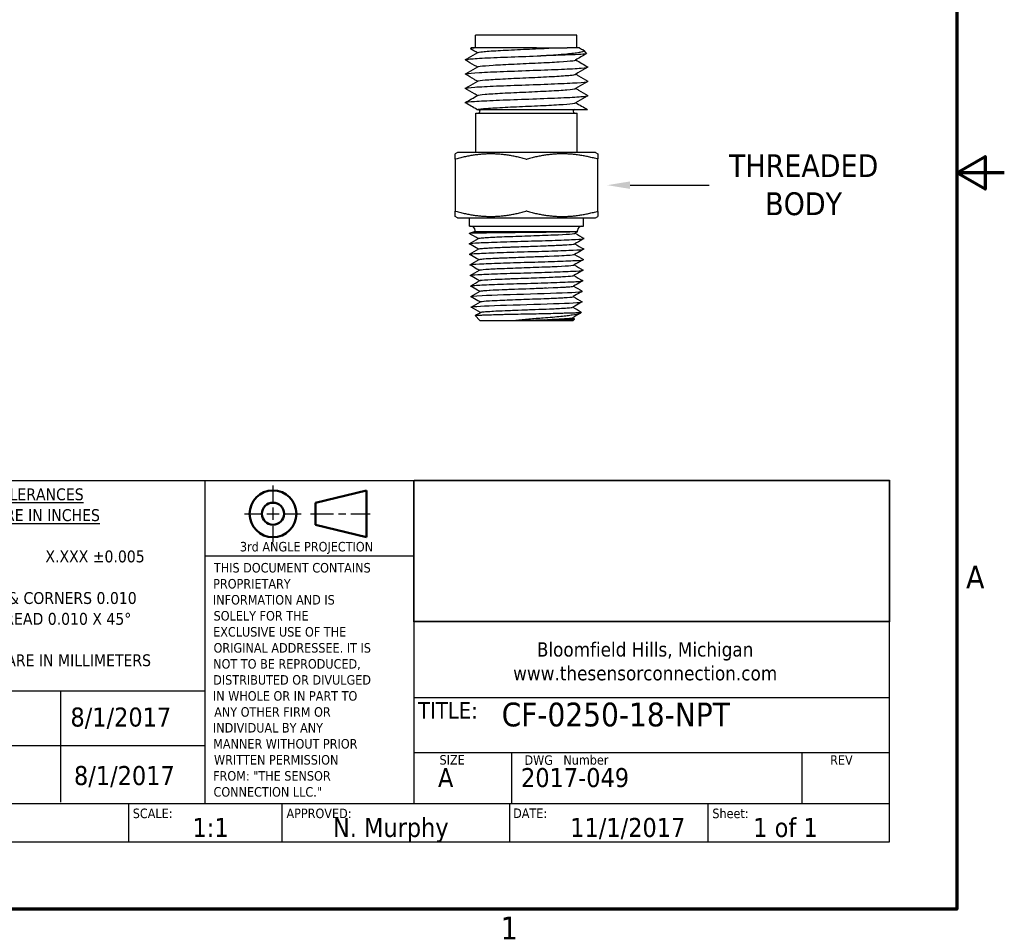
# Model space of a CAD drawing. Header units: inches. Extents: x 0.2 to 10.9, y 0.3 to 8.6.
# Tile 9 of 10: x 5.7 to 10.9, y 0.5 to 5.3. Entities that reach past the tile are written whole.
import ezdxf
from ezdxf import colors
from ezdxf.entities.mleader import LeaderData, LeaderLine
from ezdxf.math import Vec2, Vec3

# ---------------------------------------------------------------- set-up
doc = ezdxf.new("R2010")
doc.units = ezdxf.units.IN
doc.header["$MEASUREMENT"] = 0
doc.layers.add('Border (ANSI)', color=7, linetype='Continuous', lineweight=70)
doc.layers.add('Geometry', color=255, linetype='Continuous', lineweight=25)
for name, color, linetype in [('Dimensions', 19, 'Continuous'), ('TitleBlock', 170, 'Continuous'), ('TitleBlock Lines', 250, 'Continuous'), ('TitleBlock Text', 3, 'Continuous')]:
    doc.layers.add(name, color=color, linetype=linetype)
doc.styles.add('Note Text (ANSI)', font='tahoma.ttf')
doc.styles.get("Standard").update_dxf_attribs({"font": 'tahoma.ttf'})

# ---------------------------------------------------------------- blocks, each defined once
blk = doc.blocks.new('TSC TitleBlock Revised')
at = {"layer": 'TitleBlock'}
for p, q in [((-5.5, 1.8996), (0, 1.8996)), ((-2.5, 1.1559), (-2.5, 1.8996)), ((-2.5, 1.8996), (0, 1.8996)), ((-2.4985, 1.158), (-2.4985, 1.9016)), ((-2.4985, 1.9016), (0, 1.9016)), ((0, 1.9016), (0, 1.158)), ((0, 1.8996), (0, 1.1559)), ((0, 0), (0, 1.8996)), ((0, 1.1559), (-2.5, 1.1559)), ((0, 1.158), (-2.4985, 1.158)), ((-5.5, 0), (0, 0))]:
    blk.add_line(p, q, dxfattribs=at)
at = {"layer": 'TitleBlock Lines'}
for p, q in [((-3.6, 1.8996), (-3.6, 0.2)), ((-2.5, 1.8996), (-2.5, 0.2)), ((-2.5, 1.5013), (-3.6, 1.5013)), ((-5.5, 0.7937), (-3.6, 0.7937)), ((-4.3573, 0.7937), (-4.3573, 0.2086)), ((-2.5, 0.7577), (0, 0.7577)), ((-5.5, 0.5056), (-3.6, 0.5056)), ((-2.5, 0.4695), (0, 0.4695)), ((-1.9869, 0.4695), (-1.9869, 0.2)), ((-0.4614, 0.4695), (-0.4614, 0.2)), ((0, 0.2), (-5.5, 0.2)), ((-4, 0.2), (-4, 0)), ((-3.195, 0.2), (-3.195, 0)), ((-1.9982, 0.2), (-1.9982, 0)), ((-0.9531, 0), (-0.9531, 0.2))]:
    blk.add_line(p, q, dxfattribs=at)
at = {"layer": 'TitleBlock Lines', "lineweight": 25}
for p, q in [((-3.2411, 1.8728), (-3.2411, 1.7887)), ((-3.3899, 1.724), (-3.3058, 1.724)), ((-3.2735, 1.724), (-3.2087, 1.724)), ((-3.2411, 1.7563), (-3.2411, 1.6916)), ((-3.1764, 1.724), (-3.0923, 1.724)), ((-3.0438, 1.724), (-2.9222, 1.724)), ((-2.8963, 1.724), (-2.8574, 1.724)), ((-2.8316, 1.724), (-2.7305, 1.724)), ((-3.2411, 1.6592), (-3.2411, 1.5751))]:
    blk.add_line(p, q, dxfattribs=at)
at = {"layer": 'TitleBlock Lines', "lineweight": 50}
for p, q in [((-3.0183, 1.7822), (-2.7498, 1.8469)), ((-2.7498, 1.8469), (-2.7498, 1.601)), ((-3.0183, 1.7822), (-3.0183, 1.6657)), ((-3.0183, 1.6657), (-2.7498, 1.601))]:
    blk.add_line(p, q, dxfattribs=at)
for radius in [0.123, 0.0582]:
    blk.add_circle((-3.2411, 1.724), radius, dxfattribs=at)
at = {"layer": 'TitleBlock Lines'}
for s, height, p in [('%%UGENERAL TOLERANCES', 0.0625, (-5.1003, 1.7952)), ('%%UDIMENSIONS ARE IN INCHES', 0.0625, (-5.1958, 1.6858)), ('X.XX ±0.01                   X.XXX ±0.005', 0.0625, (-5.3069, 1.4688)), ('THIS DOCUMENT CONTAINS', 0.05, (-3.5516, 1.4154)), ('PROPRIETARY', 0.05, (-3.5554, 1.3312)), ('BREAK SHARP EDGES & CORNERS 0.010', 0.0625, (-5.4532, 1.25)), ('INFORMATION AND IS', 0.05, (-3.5565, 1.247)), ('CHAMFER FIRST THREAD 0.010 X 45°', 0.0625, (-5.3692, 1.1406)), ('SOLELY FOR THE', 0.05, (-3.5531, 1.1628)), ('EXCLUSIVE USE OF THE', 0.05, (-3.5555, 1.0785)), ('ORIGINAL ADDRESSEE. IT IS', 0.05, (-3.5534, 0.9943)), ('Bloomfield Hills, Michigan', 0.075, (-1.8537, 0.9735)), ('[         ] DIMENSIONS ARE IN MILLIMETERS', 0.0625, (-5.4309, 0.9228)), ('NOT TO BE REPRODUCED,', 0.05, (-3.5553, 0.9101)), ('www.thesensorconnection.com', 0.075, (-1.9784, 0.8485)), ('DISTRIBUTED OR DIVULGED', 0.05, (-3.5554, 0.8259)), ('IN WHOLE OR IN PART TO', 0.05, (-3.5565, 0.7416)), ('TITLE:', 0.0875, (-2.4783, 0.6467)), ('ANY OTHER FIRM OR', 0.05, (-3.55, 0.6574)), ('INDIVIDUAL BY ANY', 0.05, (-3.5565, 0.5741)), ('MANNER WITHOUT PRIOR', 0.05, (-3.5552, 0.4899)), ('WRITTEN PERMISSION', 0.05, (-3.5509, 0.4057)), ('SIZE', 0.05, (-2.3654, 0.4057)), ('DWG', 0.05, (-1.9188, 0.4042)), ('Number', 0.05, (-1.7145, 0.4051)), ('REV', 0.05, (-0.3121, 0.4051)), ('FROM: "THE SENSOR', 0.05, (-3.5557, 0.3214)), ('CONNECTION LLC."', 0.05, (-3.5535, 0.2372)), ('SCALE:', 0.05, (-3.9781, 0.1242)), ('APPROVED:', 0.05, (-3.17, 0.1241)), ('DATE:', 0.05, (-1.9786, 0.125)), ('Sheet:', 0.05, (-0.9312, 0.1241))]:
    blk.add_text(s, height=height, dxfattribs=at).set_placement(p)
at = {"layer": 'TitleBlock Lines', "style": 'Note Text (ANSI)'}
blk.add_text('3rd ANGLE PROJECTION', height=0.05, dxfattribs=at).set_placement((-3.4146, 1.5262))
at = {"layer": 'TitleBlock Text'}
for tag, p, height in [('TITLE:_001', (-2.0371, 0.6554), 0.075), ('DRAWN:', (-5.35, 0.6056), 0.1), ('DDATE', (-4.3056, 0.6056), 0.1), ('TITLE:_002', (-2.0408, 0.527), 0.075), ('CHECKED:', (-5.35, 0.2975), 0.1), ('CDATE', (-4.2871, 0.2981), 0.1), ('SIZE', (-2.3735, 0.2874), 0.1), ('DWG_NO.', (-1.9369, 0.2874), 0.1), ('REV', (-0.3492, 0.2874), 0.1), ('SCALE', (-3.6638, 0.025), 0.1), ('APPROVED:', (-2.9255, 0.025), 0.1), ('DATE', (-1.6783, 0.025), 0.1), ('SHEET', (-0.7163, 0.025), 0.1)]:
    blk.add_attdef(tag, p, '', height=height, dxfattribs=at)
blk = doc.blocks.new('new block')
at = {"layer": 'Border (ANSI)', "flags": 128}
for points in [[(0, 0), (0, 7.74), (10.24, 7.74), (10.24, 0), (0, 0)], [(10.49, 3.87), (10.24, 3.87), (10.39, 3.9566), (10.39, 3.7834), (10.24, 3.87)]]:
    blk.add_lwpolyline(points, dxfattribs=at)
at = {"layer": 'Border (ANSI)', "char_height": 0.12, "attachment_point": 7, "style": 'Note Text (ANSI)'}
for s, insert in [('A', (10.289, 1.685)), ('1', (7.8429, -0.16))]:
    blk.add_mtext(s, dxfattribs=dict(at, insert=insert))

msp = doc.modelspace()

# ---------------------------------------------------------------- linework, layer by layer
at = {"layer": 'Geometry'}
for p, q in [((8.6531, 5.1831), (8.1206, 5.1831)), ((8.1206, 5.1156), (8.1206, 5.1831)), ((8.6531, 5.1156), (8.6531, 5.1831)), ((8.0966, 5.1156), (8.0935, 5.1115)), ((8.1313, 5.1156), (8.0966, 5.1156)), ((8.4402, 5.1156), (8.6015, 5.1156)), ((8.69, 5.1019), (8.7026, 5.085)), ((8.1212, 4.773), (8.6537, 4.773)), ((8.1212, 4.5648), (8.1212, 4.773)), ((8.6537, 4.5648), (8.6537, 4.773)), ((8.0258, 4.5648), (8.0125, 4.5583)), ((8.7506, 4.5648), (8.0258, 4.5648)), ((8.7506, 4.5648), (8.7625, 4.559)), ((8.0125, 4.531), (8.0125, 4.2566)), ((8.7625, 4.256), (8.7625, 4.5316)), ((8.0258, 4.2228), (8.0125, 4.2293)), ((8.0258, 4.2228), (8.7506, 4.2228)), ((8.0875, 4.1778), (8.0875, 4.2228)), ((8.6875, 4.1778), (8.6875, 4.2228)), ((8.7506, 4.2228), (8.7625, 4.2285)), ((8.1127, 4.1478), (8.0871, 4.14)), ((8.0875, 4.1778), (8.6875, 4.1778)), ((8.625, 4.1478), (8.1127, 4.1478)), ((8.1184, 4.1478), (8.1184, 4.1553)), ((8.6561, 4.1478), (8.6439, 4.1408)), ((8.6561, 4.1478), (8.6565, 4.1478)), ((8.6565, 4.1478), (8.6565, 4.1553)), ((8.1434, 3.6831), (8.1182, 3.7082)), ((8.1434, 3.6831), (8.3314, 3.6831)), ((8.3819, 3.6831), (8.3831, 3.6831)), ((8.3882, 3.6831), (8.3831, 3.6831)), ((8.3882, 3.6831), (8.3882, 3.6833)), ((8.4573, 3.6831), (8.633, 3.6831)), ((8.6297, 3.6966), (8.64, 3.6907)), ((8.633, 3.6831), (8.6401, 3.6902)), ((8.6698, 3.7199), (8.6762, 3.7262))]:
    msp.add_line(p, q, dxfattribs=at)
for centre, radius, start, end in [((8.1341, 4.7823), 0.00937, 270, 90), ((8.6423, 4.7823), 0.00937, 90, 270), ((8.0959, 4.1553), 0.0225, 0, 90), ((8.679, 4.1553), 0.0225, 90, 180)]:
    msp.add_arc(centre, radius, start, end, dxfattribs=at)
for centre, major_axis, ratio, start_param, end_param in [((8.02, 4.5341), (-0.00745, -0.00323), 0.203085, 6.195226, 7.24395), ((8.3875, 4.5341), (0.00749, 0.00001), 0.476519, 4.187532, 5.236256), ((8.755, 4.5347), (0.00745, -0.00323), 0.203731, 5.322631, 6.371359), ((8.02, 4.2535), (0.00745, -0.00323), 0.203085, 2.180828, 3.229552), ((8.3875, 4.2535), (0.00749, -0.00001), 0.476519, 1.046929, 2.095653), ((8.755, 4.2529), (-0.00745, -0.00323), 0.203731, 3.053419, 4.102147), ((8.3869, 3.6832), (0.1938, 0.0089), 0.000039, 4.693172, 4.71931)]:
    msp.add_ellipse(centre, major_axis=major_axis, ratio=ratio, start_param=start_param, end_param=end_param, dxfattribs=at)
for points, knots in [([(8.0664, 5.0518), (8.0637, 5.0533), (8.0764, 5.0568), (8.1596, 5.0623), (8.3028, 5.0681), (8.4115, 5.072), (8.4625, 5.0739)], [28.209386, 28.209386, 28.209386, 28.209386, 28.603105, 29.096262, 29.589419, 30.077062, 30.077062, 30.077062, 30.077062]), ([(8.0664, 5.0533), (8.0719, 5.0564), (8.0773, 5.0596), (8.099, 5.0721), (8.1153, 5.0815), (8.1315, 5.0909)], [0, 0, 0, 0, 0.031891, 0.031891, 0.1273117, 0.1273117, 0.1273117, 0.1273117]), ([(8.1314, 5.1156), (8.1172, 5.1147), (8.1069, 5.1139), (8.0948, 5.1124), (8.0925, 5.1116), (8.0938, 5.1109)], [0.0000109, 0.0000109, 0.0000109, 0.0000109, 0.146218, 0.146218, 0.280566, 0.280566, 0.280566, 0.280566]), ([(8.44, 5.1156), (8.4359, 5.1156), (8.4318, 5.1156), (8.4277, 5.1156), (8.4098, 5.1156), (8.3916, 5.1156), (8.3734, 5.1156), (8.3668, 5.1156), (8.3602, 5.1156), (8.3536, 5.1156), (8.3435, 5.1156), (8.3334, 5.1156), (8.3233, 5.1156), (8.2882, 5.1156), (8.2545, 5.1156), (8.224, 5.1156), (8.2236, 5.1156), (8.2231, 5.1156), (8.2227, 5.1156), (8.2064, 5.1156), (8.1913, 5.1156), (8.1775, 5.1156), (8.1643, 5.1156), (8.1523, 5.1156), (8.1416, 5.1156), (8.138, 5.1156), (8.1346, 5.1156), (8.1313, 5.1156)], [-1.3869283, -1.3869283, -1.3869283, -1.3869283, -1.3653434, -1.3653434, -1.3653434, -1.2719005, -1.2719005, -1.2719005, -1.2380998, -1.2380998, -1.2380998, -1.18617, -1.18617, -1.18617, -1.0044486, -1.0044486, -1.0044486, -1.0016671, -1.0016671, -1.0016671, -0.9043867, -0.9043867, -0.9043867, -0.8118386, -0.8118386, -0.8118386, -0.7806396, -0.7806396, -0.7806396, -0.7806396]), ([(8.1315, 5.0909), (8.1341, 5.0924), (8.1542, 5.0959), (8.2322, 5.1013), (8.3541, 5.1071), (8.4601, 5.1119), (8.5147, 5.1147), (8.5304, 5.1156)], [34.63763, 34.63763, 34.63763, 34.63763, 35.014146, 35.507303, 36.00046, 36.493617, 36.712542, 36.712542, 36.712542, 36.712542]), ([(8.4625, 5.0739), (8.4891, 5.0757), (8.5146, 5.0775), (8.5608, 5.081), (8.5814, 5.0827), (8.6127, 5.0857), (8.6243, 5.0869), (8.6406, 5.0887), (8.646, 5.0894), (8.6608, 5.0915), (8.6689, 5.0928), (8.6877, 5.097), (8.6927, 5.0996), (8.6891, 5.1028), (8.6887, 5.1031), (8.6881, 5.1034)], [0.0000008, 0.0000008, 0.0000008, 0.0000008, 0.1409115, 0.1409115, 0.2738836, 0.2738836, 0.3662814, 0.3662814, 0.4183108, 0.4183108, 0.5205021, 0.5205021, 0.7256862, 0.7256862, 0.7468105, 0.7468105, 0.7468105, 0.7468105]), ([(8.7026, 5.085), (8.7027, 5.0848), (8.7026, 5.0846), (8.7013, 5.0839), (8.6981, 5.0833), (8.6832, 5.0817), (8.6663, 5.0807), (8.6324, 5.0792), (8.62, 5.0787), (8.5869, 5.0775), (8.565, 5.0768), (8.5166, 5.0754), (8.4901, 5.0746), (8.4625, 5.0739)], [1.8660769, 1.8660769, 1.8660769, 1.8660769, 1.9017042, 1.9017042, 2.0089704, 2.0089704, 2.2095222, 2.2095222, 2.305952, 2.305952, 2.4443899, 2.4443899, 2.5895375, 2.5895375, 2.5895375, 2.5895375]), ([(8.6671, 5.1156), (8.6671, 5.1156), (8.6633, 5.1156), (8.6557, 5.1156), (8.6522, 5.1156), (8.648, 5.1156), (8.643, 5.1156), (8.6355, 5.1156), (8.6264, 5.1156), (8.6157, 5.1156), (8.613, 5.1156), (8.6103, 5.1156), (8.6075, 5.1156), (8.6056, 5.1156), (8.6036, 5.1156), (8.6016, 5.1156)], [-0.4852173, -0.4852173, -0.4852173, -0.4852173, -0.3497852, -0.3497852, -0.3497852, -0.287764, -0.287764, -0.287764, -0.1950525, -0.1950525, -0.1950525, -0.1723354, -0.1723354, -0.1723354, -0.1566465, -0.1566465, -0.1566465, -0.1566465]), ([(8.1299, 5.015), (8.125, 5.0178), (8.1201, 5.0206), (8.099, 5.0329), (8.0827, 5.0423), (8.0664, 5.0518)], [0.0032321, 0.0032321, 0.0032321, 0.0032321, 0.0318469, 0.0318469, 0.1274001, 0.1274001, 0.1274001, 0.1274001]), ([(8.1315, 5.016), (8.1333, 5.0169), (8.1462, 5.0199), (8.2056, 5.0248), (8.3204, 5.0306), (8.4514, 5.0365), (8.5674, 5.0423), (8.6294, 5.0473), (8.6433, 5.0503), (8.6451, 5.0513)], [28.355469, 28.355469, 28.355469, 28.355469, 28.603105, 29.096262, 29.589419, 30.082576, 30.575733, 31.06889, 31.336156, 31.336156, 31.336156, 31.336156]), ([(8.0664, 4.9768), (8.0646, 4.9778), (8.07, 4.9808), (8.1301, 4.9858), (8.2626, 4.9916), (8.425, 4.9975), (8.5788, 5.0033), (8.6871, 5.0091), (8.713, 5.0132), (8.7106, 5.0154), (8.7103, 5.0156)], [21.927022, 21.927022, 21.927022, 21.927022, 22.192064, 22.685221, 23.178378, 23.671535, 24.164692, 24.657849, 25.151006, 25.196121, 25.196121, 25.196121, 25.196121]), ([(8.0664, 4.9783), (8.0718, 4.9814), (8.0773, 4.9846), (8.099, 4.9971), (8.1152, 5.0065), (8.1315, 5.0159)], [0, 0, 0, 0, 0.0318507, 0.0318507, 0.127323, 0.127323, 0.127323, 0.127323]), ([(8.1298, 4.94), (8.125, 4.9428), (8.1201, 4.9456), (8.0989, 4.9579), (8.0827, 4.9673), (8.0664, 4.9768)], [0.0032557, 0.0032557, 0.0032557, 0.0032557, 0.031889, 0.031889, 0.1274032, 0.1274032, 0.1274032, 0.1274032]), ([(8.1315, 4.9409), (8.1323, 4.9414), (8.1396, 4.9439), (8.182, 4.9482), (8.2879, 4.9541), (8.4176, 4.9599), (8.5404, 4.9658), (8.6212, 4.9712), (8.6424, 4.9748), (8.6451, 4.9764)], [22.071151, 22.071151, 22.071151, 22.071151, 22.192064, 22.685221, 23.178378, 23.671535, 24.164692, 24.657849, 25.053712, 25.053712, 25.053712, 25.053712]), ([(8.7103, 5.014), (8.7048, 5.0109), (8.6994, 5.0078), (8.6777, 4.9952), (8.6614, 4.9858), (8.6451, 4.9764)], [0, 0, 0, 0, 0.0319235, 0.0319235, 0.1274135, 0.1274135, 0.1274135, 0.1274135]), ([(8.6467, 4.9773), (8.6516, 4.9744), (8.6565, 4.9716), (8.6777, 4.9594), (8.6939, 4.95), (8.7102, 4.9406)], [0.0031643, 0.0031643, 0.0031643, 0.0031643, 0.0318793, 0.0318793, 0.1273185, 0.1273185, 0.1273185, 0.1273185]), ([(8.0663, 4.9018), (8.0654, 4.9023), (8.0657, 4.9048), (8.1048, 4.9093), (8.2239, 4.9151), (8.3821, 4.9209), (8.5419, 4.9268), (8.665, 4.9326), (8.7098, 4.9372), (8.7114, 4.9399), (8.7102, 4.9406)], [15.644942, 15.644942, 15.644942, 15.644942, 15.781024, 16.274181, 16.767338, 17.260495, 17.753652, 18.246808, 18.739965, 18.912898, 18.912898, 18.912898, 18.912898]), ([(8.0663, 4.9033), (8.0718, 4.9064), (8.0772, 4.9096), (8.0989, 4.9221), (8.1152, 4.9315), (8.1314, 4.9409)], [0, 0, 0, 0, 0.0318864, 0.0318864, 0.1273416, 0.1273416, 0.1273416, 0.1273416]), ([(8.7102, 4.939), (8.7048, 4.9359), (8.6993, 4.9327), (8.6776, 4.9202), (8.6614, 4.9108), (8.6451, 4.9013)], [0, 0, 0, 0, 0.0318625, 0.0318625, 0.1274008, 0.1274008, 0.1274008, 0.1274008]), ([(8.0663, 4.8268), (8.0662, 4.8268), (8.063, 4.8288), (8.0841, 4.8328), (8.1878, 4.8386), (8.3393, 4.8444), (8.5025, 4.8503), (8.6385, 4.8561), (8.7049, 4.8612), (8.7122, 4.8644), (8.7101, 4.8656)], [9.360981, 9.360981, 9.360981, 9.360981, 9.369983, 9.86314, 10.356297, 10.849454, 11.342611, 11.835768, 12.328925, 12.630969, 12.630969, 12.630969, 12.630969]), ([(8.1298, 4.865), (8.1249, 4.8678), (8.12, 4.8706), (8.0989, 4.8829), (8.0826, 4.8923), (8.0663, 4.9018)], [0.0031725, 0.0031725, 0.0031725, 0.0031725, 0.031869, 0.031869, 0.1274126, 0.1274126, 0.1274126, 0.1274126]), ([(8.1314, 4.8659), (8.1347, 4.8679), (8.1622, 4.8718), (8.2569, 4.8776), (8.3834, 4.8834), (8.5109, 4.8893), (8.6093, 4.8951), (8.6406, 4.8991), (8.6449, 4.9012), (8.6451, 4.9013)], [15.78714, 15.78714, 15.78714, 15.78714, 16.274181, 16.767338, 17.260495, 17.753652, 18.246808, 18.739965, 18.769022, 18.769022, 18.769022, 18.769022]), ([(8.6467, 4.9023), (8.6516, 4.8995), (8.6565, 4.8966), (8.6776, 4.8844), (8.6939, 4.875), (8.7101, 4.8656)], [0.0032322, 0.0032322, 0.0032322, 0.0032322, 0.0318767, 0.0318767, 0.1273146, 0.1273146, 0.1273146, 0.1273146]), ([(8.1333, 4.7917), (8.137, 4.7929), (8.1565, 4.796), (8.2281, 4.8011), (8.3492, 4.8069), (8.4795, 4.8127), (8.5881, 4.8186), (8.6352, 4.8231), (8.6439, 4.8257), (8.645, 4.8263)], [9.570145, 9.570145, 9.570145, 9.570145, 9.86314, 10.356297, 10.849454, 11.342611, 11.835768, 12.328925, 12.485555, 12.485555, 12.485555, 12.485555]), ([(8.7101, 4.864), (8.7047, 4.8609), (8.6993, 4.8577), (8.6776, 4.8452), (8.6613, 4.8358), (8.645, 4.8263)], [0, 0, 0, 0, 0.0318517, 0.0318517, 0.1274007, 0.1274007, 0.1274007, 0.1274007]), ([(8.1268, 4.7917), (8.1268, 4.7917), (8.1268, 4.7917), (8.1268, 4.7917), (8.1272, 4.7917), (8.1294, 4.7917), (8.1333, 4.7917)], [-0.09902977, -0.09902977, -0.09902977, -0.09902977, -0.08856145, -0.08856145, -0.08856145, 0, 0, 0, 0]), ([(8.1333, 4.7917), (8.1343, 4.7917), (8.1364, 4.7917), (8.1397, 4.7917), (8.1408, 4.7917), (8.142, 4.7917), (8.1434, 4.7917), (8.1485, 4.7917), (8.1554, 4.7917), (8.1639, 4.7917), (8.1647, 4.7917), (8.1655, 4.7917), (8.1663, 4.7917), (8.1752, 4.7917), (8.1857, 4.7917), (8.1977, 4.7917), (8.1984, 4.7917), (8.1992, 4.7917), (8.2, 4.7917), (8.2103, 4.7917), (8.2217, 4.7917), (8.2339, 4.7917), (8.2575, 4.7917), (8.2839, 4.7917), (8.3121, 4.7917), (8.3178, 4.7917), (8.3236, 4.7917), (8.3295, 4.7917), (8.3652, 4.7917), (8.4027, 4.7917), (8.4397, 4.7917), (8.4437, 4.7917), (8.4476, 4.7917), (8.4516, 4.7917), (8.4854, 4.7917), (8.5181, 4.7917), (8.5483, 4.7917), (8.5612, 4.7917), (8.5736, 4.7917), (8.5853, 4.7917), (8.605, 4.7917), (8.6227, 4.7917), (8.6383, 4.7917), (8.6547, 4.7917), (8.6685, 4.7917), (8.6794, 4.7917), (8.6854, 4.7917), (8.6905, 4.7917), (8.6946, 4.7917), (8.7036, 4.7917), (8.7082, 4.7917), (8.7082, 4.7917)], [-1.562733, -1.562733, -1.562733, -1.562733, -1.489583, -1.489583, -1.489583, -1.464644, -1.464644, -1.464644, -1.373123, -1.373123, -1.373123, -1.364682, -1.364682, -1.364682, -1.271284, -1.271284, -1.271284, -1.265336, -1.265336, -1.265336, -1.185691, -1.185691, -1.185691, -1.032442, -1.032442, -1.032442, -1.001405, -1.001405, -1.001405, -0.811791, -0.811791, -0.811791, -0.791391, -0.791391, -0.791391, -0.616831, -0.616831, -0.616831, -0.541943, -0.541943, -0.541943, -0.416525, -0.416525, -0.416525, -0.28412, -0.28412, -0.28412, -0.2109, -0.2109, -0.2109, -0.052236, -0.052236, -0.052236, -0.052236]), ([(8.625, 4.1478), (8.6141, 4.1475), (8.6008, 4.1473), (8.5697, 4.1468), (8.5521, 4.1466), (8.5199, 4.1461), (8.5062, 4.146), (8.475, 4.1456), (8.4573, 4.1454), (8.4059, 4.1449), (8.3681, 4.1445), (8.3102, 4.1439), (8.2921, 4.1437), (8.2567, 4.1433), (8.2396, 4.1431), (8.188, 4.1424), (8.1616, 4.1421), (8.1311, 4.1415), (8.1214, 4.1413), (8.1012, 4.1408), (8.0931, 4.1406), (8.0875, 4.1401), (8.0867, 4.14), (8.087, 4.1398)], [0.000667, 0.000667, 0.000667, 0.000667, 0.116097, 0.116097, 0.231538, 0.231538, 0.310143, 0.310143, 0.403872, 0.403872, 0.577447, 0.577447, 0.658647, 0.658647, 0.741581, 0.741581, 0.92331, 0.92331, 1.029925, 1.029925, 1.193174, 1.193174, 1.273052, 1.273052, 1.273052, 1.273052]), ([(8.656, 4.1478), (8.6559, 4.1478), (8.6532, 4.1478), (8.6428, 4.1478), (8.6351, 4.1478), (8.6252, 4.1478)], [-0.2174398, -0.2174398, -0.2174398, -0.2174398, -0.1089316, -0.1089316, -0.0000166, -0.0000166, -0.0000166, -0.0000166]), ([(8.0872, 4.0852), (8.0864, 4.0857), (8.0879, 4.0876), (8.1288, 4.091), (8.245, 4.0954), (8.3962, 4.0998), (8.5455, 4.1042), (8.6567, 4.1086), (8.6906, 4.1118), (8.6907, 4.1136), (8.6901, 4.1139)], [48.644782, 48.644782, 48.644782, 48.644782, 48.797072, 49.295001, 49.79293, 50.290859, 50.788789, 51.286718, 51.784647, 51.886727, 51.886727, 51.886727, 51.886727]), ([(8.1333, 4.1128), (8.1276, 4.1157), (8.2051, 4.1215), (8.4874, 4.1303), (8.6287, 4.1366), (8.643, 4.1401), (8.6438, 4.1407)], [54.909897, 54.909897, 54.909897, 54.909897, 55.891434, 56.884123, 57.876813, 58.061289, 58.061289, 58.061289, 58.061289]), ([(8.1353, 4.114), (8.1355, 4.1141), (8.1391, 4.1157), (8.1701, 4.1187), (8.2678, 4.1231), (8.3949, 4.1275), (8.4958, 4.1311), (8.5442, 4.1331), (8.5572, 4.1337)], [48.756752, 48.756752, 48.756752, 48.756752, 48.797072, 49.295001, 49.79293, 50.290859, 50.788789, 50.993465, 50.993465, 50.993465, 50.993465]), ([(8.6899, 4.1129), (8.6862, 4.1107), (8.6825, 4.1086), (8.6666, 4.0994), (8.6544, 4.0923), (8.6422, 4.0852)], [0.00042856, 0.00042856, 0.00042856, 0.00042856, 0.022116, 0.022116, 0.09387984, 0.09387984, 0.09387984, 0.09387984]), ([(8.0888, 4.0297), (8.0866, 4.0311), (8.1041, 4.0339), (8.1959, 4.0382), (8.3369, 4.0426), (8.4906, 4.047), (8.6195, 4.0514), (8.6824, 4.0552), (8.6898, 4.0575), (8.6884, 4.0584)], [42.362314, 42.362314, 42.362314, 42.362314, 42.82192, 43.319849, 43.817779, 44.315708, 44.813637, 45.311566, 45.605317, 45.605317, 45.605317, 45.605317]), ([(8.1352, 4.0574), (8.1315, 4.0596), (8.1277, 4.0618), (8.1116, 4.0711), (8.0994, 4.0782), (8.0871, 4.0852)], [0.00008929, 0.00008929, 0.00008929, 0.00008929, 0.02231042, 0.02231042, 0.0941699, 0.0941699, 0.0941699, 0.0941699]), ([(8.1353, 4.0575), (8.1338, 4.0583), (8.1432, 4.0622), (8.291, 4.0689), (8.5589, 4.0772), (8.6373, 4.0826), (8.6422, 4.0851)], [48.644027, 48.644027, 48.644027, 48.644027, 48.942608, 49.935297, 50.927987, 51.777614, 51.777614, 51.777614, 51.777614]), ([(8.137, 4.0585), (8.1388, 4.0595), (8.1554, 4.062), (8.2267, 4.0659), (8.3368, 4.07), (8.413, 4.0727), (8.4452, 4.0738)], [42.472405, 42.472405, 42.472405, 42.472405, 42.82192, 43.319849, 43.817779, 44.210222, 44.210222, 44.210222, 44.210222]), ([(8.4889, 4.0754), (8.5213, 4.0767), (8.561, 4.0783), (8.5904, 4.08), (8.5973, 4.0804)], [44.3931447, 44.3931447, 44.3931447, 44.3931447, 44.8136371, 44.9589708, 44.9589708, 44.9589708, 44.9589708]), ([(8.6884, 4.0575), (8.6846, 4.0553), (8.6808, 4.0531), (8.6648, 4.0438), (8.6525, 4.0367), (8.6403, 4.0297)], [0, 0, 0, 0, 0.02211531, 0.02211531, 0.09411128, 0.09411128, 0.09411128, 0.09411128]), ([(8.1369, 4.002), (8.1331, 4.0042), (8.1293, 4.0063), (8.1133, 4.0156), (8.1011, 4.0227), (8.0888, 4.0297)], [0, 0, 0, 0, 0.02212299, 0.02212299, 0.09392323, 0.09392323, 0.09392323, 0.09392323]), ([(8.0907, 3.9742), (8.0892, 3.975), (8.0955, 3.9773), (8.1542, 3.981), (8.2803, 3.9854), (8.4327, 3.9898), (8.5744, 3.9942), (8.6701, 3.9986), (8.6891, 4.0015), (8.6867, 4.0029)], [36.076936, 36.076936, 36.076936, 36.076936, 36.348839, 36.846768, 37.344698, 37.842627, 38.340556, 38.838486, 39.322269, 39.322269, 39.322269, 39.322269]), ([(8.1371, 4.002), (8.135, 4.0038), (8.1699, 4.0086), (8.3872, 4.0163), (8.5974, 4.0236), (8.6371, 4.0281), (8.6398, 4.0296)], [42.366616, 42.366616, 42.366616, 42.366616, 42.986471, 43.979161, 44.97185, 45.492544, 45.492544, 45.492544, 45.492544]), ([(8.1388, 4.003), (8.1396, 4.0034), (8.1472, 4.0054), (8.1919, 4.0088), (8.2977, 4.0132), (8.4112, 4.0171), (8.478, 4.0195), (8.5026, 4.0205)], [36.191395, 36.191395, 36.191395, 36.191395, 36.348839, 36.846768, 37.344698, 37.842627, 38.173574, 38.173574, 38.173574, 38.173574]), ([(8.5739, 4.0237), (8.591, 4.0246), (8.6062, 4.0255), (8.6173, 4.0265), (8.6179, 4.0265)], [38.5340453, 38.5340453, 38.5340453, 38.5340453, 38.8384855, 38.8582173, 38.8582173, 38.8582173, 38.8582173]), ([(8.6864, 4.0019), (8.6827, 3.9997), (8.679, 3.9976), (8.6631, 3.9884), (8.6509, 3.9813), (8.6387, 3.9743)], [0.00040732, 0.00040732, 0.00040732, 0.00040732, 0.02227695, 0.02227695, 0.09372543, 0.09372543, 0.09372543, 0.09372543]), ([(8.138, 3.9468), (8.1344, 3.9489), (8.1308, 3.951), (8.115, 3.9601), (8.1028, 3.9672), (8.0906, 3.9742)], [0.00098144, 0.00098144, 0.00098144, 0.00098144, 0.02202473, 0.02202473, 0.09359412, 0.09359412, 0.09359412, 0.09359412]), ([(8.0923, 3.9187), (8.0919, 3.919), (8.0913, 3.9207), (8.1214, 3.9238), (8.2281, 3.9282), (8.3738, 3.9326), (8.5232, 3.937), (8.6398, 3.9414), (8.6834, 3.9449), (8.6858, 3.9469), (8.6849, 3.9474)], [29.795219, 29.795219, 29.795219, 29.795219, 29.875758, 30.373687, 30.871617, 31.369546, 31.867475, 32.365405, 32.863334, 33.038363, 33.038363, 33.038363, 33.038363]), ([(8.1385, 3.9463), (8.1331, 3.9492), (8.2072, 3.955), (8.4821, 3.9637), (8.623, 3.9701), (8.6378, 3.9736), (8.6386, 3.9742)], [36.06077, 36.06077, 36.06077, 36.06077, 37.030335, 38.023024, 39.015713, 39.211284, 39.211284, 39.211284, 39.211284]), ([(8.1405, 3.9475), (8.1428, 3.9488), (8.1666, 3.9517), (8.2541, 3.956), (8.3762, 3.9604), (8.4832, 3.9641), (8.5374, 3.9664), (8.5548, 3.9673)], [29.907276, 29.907276, 29.907276, 29.907276, 30.373687, 30.871617, 31.369546, 31.867475, 32.149692, 32.149692, 32.149692, 32.149692]), ([(8.6849, 3.9465), (8.6812, 3.9443), (8.6774, 3.9421), (8.6614, 3.9329), (8.6492, 3.9258), (8.637, 3.9187)], [0, 0, 0, 0, 0.02208555, 0.02208555, 0.09385671, 0.09385671, 0.09385671, 0.09385671]), ([(8.1405, 3.8909), (8.1367, 3.8931), (8.1329, 3.8953), (8.1169, 3.9046), (8.1046, 3.9117), (8.0923, 3.9187)], [0, 0, 0, 0, 0.02224272, 0.02224272, 0.09418604, 0.09418604, 0.09418604, 0.09418604]), ([(8.0946, 3.8632), (8.0925, 3.8644), (8.1038, 3.867), (8.1829, 3.8711), (8.3159, 3.8755), (8.4679, 3.8799), (8.5999, 3.8843), (8.6739, 3.8883), (8.685, 3.8908), (8.6832, 3.8919)], [23.510793, 23.510793, 23.510793, 23.510793, 23.900606, 24.398536, 24.896465, 25.394394, 25.892324, 26.390253, 26.756994, 26.756994, 26.756994, 26.756994]), ([(8.1406, 3.8909), (8.1389, 3.8918), (8.147, 3.8956), (8.2898, 3.9023), (8.5536, 3.9107), (8.6321, 3.9161), (8.637, 3.9186)], [29.785908, 29.785908, 29.785908, 29.785908, 30.081508, 31.074198, 32.066887, 32.926353, 32.926353, 32.926353, 32.926353]), ([(8.1426, 3.892), (8.144, 3.8928), (8.156, 3.8951), (8.2164, 3.8988), (8.3239, 3.9031), (8.4038, 3.9058), (8.4398, 3.9072)], [23.633381, 23.633381, 23.633381, 23.633381, 23.900606, 24.398536, 24.896465, 25.343315, 25.343315, 25.343315, 25.343315]), ([(8.489, 3.909), (8.5145, 3.91), (8.5528, 3.9116), (8.5823, 3.9132), (8.5922, 3.9139)], [25.5530753, 25.5530753, 25.5530753, 25.5530753, 25.8923237, 26.1039263, 26.1039263, 26.1039263, 26.1039263]), ([(8.6832, 3.891), (8.6794, 3.8888), (8.6756, 3.8866), (8.6596, 3.8773), (8.6473, 3.8702), (8.635, 3.8631)], [0, 0, 0, 0, 0.02210376, 0.02210376, 0.09414295, 0.09414295, 0.09414295, 0.09414295]), ([(8.0962, 3.8076), (8.0925, 3.8097), (8.141, 3.8147), (8.4129, 3.8227), (8.6511, 3.8302), (8.6838, 3.8348), (8.6809, 3.8364)], [17.218084, 17.218084, 17.218084, 17.218084, 17.925455, 18.921313, 19.917172, 20.475861, 20.475861, 20.475861, 20.475861]), ([(8.1421, 3.8355), (8.1383, 3.8376), (8.1346, 3.8398), (8.1186, 3.849), (8.1064, 3.8561), (8.0941, 3.8632)], [0, 0, 0, 0, 0.02183733, 0.02183733, 0.09381681, 0.09381681, 0.09381681, 0.09381681]), ([(8.1425, 3.8354), (8.1398, 3.8372), (8.1724, 3.842), (8.3838, 3.8497), (8.5919, 3.8571), (8.6318, 3.8616), (8.6346, 3.8631)], [23.505159, 23.505159, 23.505159, 23.505159, 24.125372, 25.118061, 26.110751, 26.641854, 26.641854, 26.641854, 26.641854]), ([(8.1442, 3.8364), (8.1472, 3.8382), (8.1916, 3.8428), (8.3563, 3.8486), (8.4658, 3.8526), (8.4933, 3.8537)], [17.337806, 17.337806, 17.337806, 17.337806, 17.925455, 18.921313, 19.293721, 19.293721, 19.293721, 19.293721]), ([(8.567, 3.857), (8.5813, 3.8577), (8.5992, 3.8588), (8.6119, 3.8599), (8.6154, 3.8602)], [19.6655004, 19.6655004, 19.6655004, 19.6655004, 19.9171721, 20.0297067, 20.0297067, 20.0297067, 20.0297067]), ([(8.6808, 3.8353), (8.6771, 3.8332), (8.6734, 3.831), (8.6575, 3.8219), (8.6454, 3.8148), (8.6333, 3.8078)], [0, 0, 0, 0, 0.02171647, 0.02171647, 0.09300198, 0.09300198, 0.09300198, 0.09300198]), ([(8.097, 3.7523), (8.097, 3.7523), (8.0927, 3.7552), (8.1893, 3.7611), (8.5158, 3.7699), (8.6731, 3.7765), (8.681, 3.7801), (8.6798, 3.7808)], [10.950025, 10.950025, 10.950025, 10.950025, 10.954445, 11.950303, 12.946162, 13.94202, 14.181412, 14.181412, 14.181412, 14.181412]), ([(8.1432, 3.7803), (8.1396, 3.7824), (8.136, 3.7845), (8.1203, 3.7935), (8.1082, 3.8005), (8.0961, 3.8075)], [0.00107565, 0.00107565, 0.00107565, 0.00107565, 0.02231819, 0.02231819, 0.09319869, 0.09319869, 0.09319869, 0.09319869]), ([(8.1435, 3.7799), (8.1393, 3.7827), (8.2104, 3.7884), (8.477, 3.7971), (8.6168, 3.8035), (8.6323, 3.807), (8.6332, 3.8076)], [17.221208, 17.221208, 17.221208, 17.221208, 18.169235, 19.161925, 20.154614, 20.352012, 20.352012, 20.352012, 20.352012]), ([(8.1453, 3.7809), (8.1499, 3.7836), (8.2311, 3.7891), (8.4509, 3.7962), (8.5518, 3.8007), (8.5781, 3.8022)], [11.053188, 11.053188, 11.053188, 11.053188, 11.950303, 12.946162, 13.462186, 13.462186, 13.462186, 13.462186]), ([(8.6799, 3.7798), (8.676, 3.7776), (8.6722, 3.7754), (8.6563, 3.7662), (8.6441, 3.7592), (8.632, 3.7522)], [0, 0, 0, 0, 0.02232048, 0.02232048, 0.09361547, 0.09361547, 0.09361547, 0.09361547]), ([(8.1182, 3.7082), (8.1181, 3.7083), (8.1181, 3.7084), (8.1182, 3.7085), (8.1183, 3.7087), (8.1185, 3.7089), (8.119, 3.709), (8.1202, 3.7094), (8.1226, 3.7097), (8.126, 3.71), (8.1293, 3.7103), (8.1336, 3.7106), (8.1388, 3.7108), (8.141, 3.7109), (8.1434, 3.711), (8.1459, 3.7111), (8.1539, 3.7113), (8.1635, 3.7116), (8.1745, 3.712), (8.1797, 3.7121), (8.1852, 3.7123), (8.191, 3.7125), (8.195, 3.7126), (8.1992, 3.7127), (8.2034, 3.7128), (8.2179, 3.7133), (8.2337, 3.7138), (8.2506, 3.7143), (8.2602, 3.7146), (8.2703, 3.7149), (8.2806, 3.7152), (8.2883, 3.7154), (8.2961, 3.7156), (8.3041, 3.7157), (8.3215, 3.7161), (8.3395, 3.7164), (8.3577, 3.7167), (8.3694, 3.7169), (8.3812, 3.717), (8.3931, 3.7172), (8.3986, 3.7173), (8.4041, 3.7174), (8.4095, 3.7175), (8.4287, 3.7178), (8.4477, 3.7182), (8.4662, 3.7187), (8.4779, 3.7189), (8.4895, 3.7192), (8.5008, 3.7195), (8.5059, 3.7197), (8.5108, 3.7198), (8.5157, 3.7199), (8.5329, 3.7204), (8.5491, 3.7209), (8.5641, 3.7213), (8.5654, 3.7213), (8.5667, 3.7214), (8.5679, 3.7214), (8.5758, 3.7216), (8.5833, 3.7218), (8.5905, 3.7219), (8.5945, 3.722), (8.5984, 3.7221), (8.6021, 3.7222), (8.6154, 3.7225), (8.627, 3.7228), (8.637, 3.7231), (8.6413, 3.7233), (8.6452, 3.7234), (8.6489, 3.7236), (8.6513, 3.7237), (8.6536, 3.7238), (8.6558, 3.7239), (8.663, 3.7243), (8.6684, 3.7248), (8.6718, 3.7253), (8.6745, 3.7256), (8.676, 3.726), (8.6763, 3.7264), (8.6764, 3.7265), (8.6764, 3.7266), (8.6762, 3.7268)], [-1.693291, -1.693291, -1.693291, -1.693291, -1.674123, -1.674123, -1.674123, -1.643717, -1.643717, -1.643717, -1.569899, -1.569899, -1.569899, -1.500882, -1.500882, -1.500882, -1.47205, -1.47205, -1.47205, -1.380296, -1.380296, -1.380296, -1.336935, -1.336935, -1.336935, -1.307172, -1.307172, -1.307172, -1.206102, -1.206102, -1.206102, -1.148105, -1.148105, -1.148105, -1.105032, -1.105032, -1.105032, -1.010806, -1.010806, -1.010806, -0.95051, -0.95051, -0.95051, -0.922772, -0.922772, -0.922772, -0.825388, -0.825388, -0.825388, -0.763394, -0.763394, -0.763394, -0.735745, -0.735745, -0.735745, -0.638885, -0.638885, -0.638885, -0.630608, -0.630608, -0.630608, -0.579244, -0.579244, -0.579244, -0.550574, -0.550574, -0.550574, -0.449675, -0.449675, -0.449675, -0.406219, -0.406219, -0.406219, -0.376797, -0.376797, -0.376797, -0.277744, -0.277744, -0.277744, -0.20101, -0.20101, -0.20101, -0.173593, -0.173593, -0.173593, -0.173593]), ([(8.1456, 3.7245), (8.1443, 3.7253), (8.152, 3.729), (8.2888, 3.7357), (8.548, 3.7441), (8.6264, 3.7495), (8.6317, 3.7521)], [10.945865, 10.945865, 10.945865, 10.945865, 11.220409, 12.213099, 13.205788, 14.07038, 14.07038, 14.07038, 14.07038]), ([(8.1475, 3.7256), (8.1485, 3.7261), (8.1638, 3.7296), (8.3016, 3.7361), (8.5193, 3.7432), (8.5908, 3.7474), (8.606, 3.7487)], [4.786114, 4.786114, 4.786114, 4.786114, 4.979293, 5.975152, 6.97101, 7.406826, 7.406826, 7.406826, 7.406826]), ([(8.6699, 3.72), (8.6691, 3.7192), (8.6673, 3.7183), (8.6572, 3.7154), (8.6453, 3.7132), (8.6203, 3.7093), (8.6114, 3.708), (8.5915, 3.7054), (8.5805, 3.704), (8.5411, 3.7), (8.51, 3.6978), (8.4512, 3.6932), (8.4255, 3.6912), (8.3765, 3.6871), (8.3535, 3.685), (8.3314, 3.6831)], [0.1747979, 0.1747979, 0.1747979, 0.1747979, 0.2162338, 0.2162338, 0.2996901, 0.2996901, 0.3385697, 0.3385697, 0.3784305, 0.3784305, 0.4737859, 0.4737859, 0.5426045, 0.5426045, 0.6051145, 0.6051145, 0.6051145, 0.6051145]), ([(8.3314, 3.6831), (8.3397, 3.6831), (8.3481, 3.6831), (8.3649, 3.6831), (8.3734, 3.6831), (8.3818, 3.6831)], [-0.08577731, -0.08577731, -0.08577731, -0.08577731, -0.04278651, -0.04278651, 0, 0, 0, 0]), ([(8.3819, 3.6831), (8.4618, 3.686), (8.5871, 3.6905), (8.627, 3.6951), (8.6296, 3.6967)], [6.256962, 6.256962, 6.256962, 6.256962, 7.249651, 7.802302, 7.802302, 7.802302, 7.802302]), ([(8.3882, 3.6831), (8.3997, 3.6831), (8.4113, 3.6831), (8.4344, 3.6831), (8.4459, 3.6831), (8.4572, 3.6831)], [-0.1177479, -0.1177479, -0.1177479, -0.1177479, -0.0589921, -0.0589921, -0.000031, -0.000031, -0.000031, -0.000031]), ([(8.4572, 3.683), (8.4669, 3.6832), (8.4763, 3.6835), (8.4856, 3.6837), (8.4913, 3.6838), (8.497, 3.684), (8.5026, 3.6841), (8.5036, 3.6842), (8.5046, 3.6842), (8.5056, 3.6842), (8.5209, 3.6846), (8.5354, 3.685), (8.5488, 3.6855), (8.557, 3.6858), (8.5648, 3.686), (8.572, 3.6863), (8.5765, 3.6865), (8.5807, 3.6866), (8.5848, 3.6868), (8.5891, 3.6869), (8.5933, 3.6871), (8.5972, 3.6873), (8.605, 3.6876), (8.6118, 3.6878), (8.6175, 3.6881), (8.6206, 3.6882), (8.6234, 3.6883), (8.6259, 3.6885), (8.6277, 3.6886), (8.6293, 3.6887), (8.6307, 3.6888), (8.6345, 3.689), (8.6372, 3.6893), (8.6387, 3.6897), (8.6396, 3.6899), (8.6401, 3.6901), (8.6402, 3.6903), (8.6402, 3.6904), (8.6401, 3.6905), (8.6399, 3.6906)], [-3.6339982, -3.6339982, -3.6339982, -3.6339982, -3.5830205, -3.5830205, -3.5830205, -3.5512825, -3.5512825, -3.5512825, -3.5456299, -3.5456299, -3.5456299, -3.4577208, -3.4577208, -3.4577208, -3.4037402, -3.4037402, -3.4037402, -3.370961, -3.370961, -3.370961, -3.3355474, -3.3355474, -3.3355474, -3.2642162, -3.2642162, -3.2642162, -3.2256543, -3.2256543, -3.2256543, -3.198525, -3.198525, -3.198525, -3.1259422, -3.1259422, -3.1259422, -3.0837881, -3.0837881, -3.0837881, -3.0604793, -3.0604793, -3.0604793, -3.0604793]), ([(8.5603, 3.6903), (8.5714, 3.6909), (8.5965, 3.6924), (8.6126, 3.6938), (8.619, 3.6947)], [0.7979017, 0.7979017, 0.7979017, 0.7979017, 0.9958586, 1.292692, 1.292692, 1.292692, 1.292692])]:
    msp.add_open_spline(points, degree=3, knots=knots, dxfattribs=at)
for points in [[(8.1299, 5.09), (8.1179, 5.0969), (8.1058, 5.1039), (8.0938, 5.1109)], [(8.4402, 5.1156), (8.4401, 5.1156), (8.4401, 5.1156), (8.44, 5.1156)], [(8.6016, 5.1156), (8.6016, 5.1156), (8.6015, 5.1156), (8.6015, 5.1156)], [(8.7023, 5.0844), (8.6832, 5.0734), (8.6642, 5.0624), (8.6451, 5.0513)], [(8.6671, 5.1156), (8.6741, 5.1115), (8.6811, 5.1074), (8.6881, 5.1034)], [(8.6468, 5.0523), (8.6679, 5.04), (8.6891, 5.0278), (8.7103, 5.0156)], [(8.0663, 4.8283), (8.088, 4.8408), (8.1097, 4.8534), (8.1314, 4.8659)], [(8.1268, 4.7917), (8.1066, 4.8034), (8.0864, 4.8151), (8.0663, 4.8268)], [(8.6467, 4.8273), (8.6672, 4.8154), (8.6877, 4.8036), (8.7082, 4.7917)], [(8.6252, 4.1478), (8.6252, 4.1478), (8.6251, 4.1478), (8.625, 4.1478)], [(8.6561, 4.1478), (8.6561, 4.1478), (8.656, 4.1478), (8.656, 4.1478)], [(8.6561, 4.1478), (8.6561, 4.1478), (8.6561, 4.1478), (8.656, 4.1478)], [(8.1327, 4.1134), (8.1175, 4.1222), (8.1022, 4.131), (8.087, 4.1398)], [(8.0873, 4.0862), (8.1033, 4.0955), (8.1193, 4.1047), (8.1353, 4.114)], [(8.6438, 4.1407), (8.6592, 4.1317), (8.6747, 4.1228), (8.6901, 4.1139)], [(8.0891, 4.0308), (8.1051, 4.04), (8.1211, 4.0492), (8.137, 4.0585)], [(8.642, 4.0852), (8.6575, 4.0762), (8.6729, 4.0673), (8.6884, 4.0584)], [(8.0909, 3.9753), (8.1069, 3.9845), (8.1228, 3.9937), (8.1388, 4.003)], [(8.6403, 4.0297), (8.6558, 4.0207), (8.6712, 4.0118), (8.6867, 4.0029)], [(8.0924, 3.9197), (8.1085, 3.929), (8.1245, 3.9382), (8.1405, 3.9475)], [(8.6385, 3.9742), (8.654, 3.9652), (8.6695, 3.9563), (8.6849, 3.9474)], [(8.0953, 3.8646), (8.1111, 3.8738), (8.1268, 3.8829), (8.1426, 3.892)], [(8.6368, 3.9187), (8.6523, 3.9097), (8.6677, 3.9008), (8.6832, 3.8919)], [(8.0961, 3.8086), (8.1122, 3.8179), (8.1282, 3.8272), (8.1442, 3.8364)], [(8.6349, 3.8631), (8.6502, 3.8542), (8.6656, 3.8453), (8.6809, 3.8364)], [(8.0971, 3.7531), (8.1132, 3.7624), (8.1292, 3.7716), (8.1453, 3.7809)], [(8.6332, 3.8078), (8.6487, 3.7988), (8.6643, 3.7898), (8.6798, 3.7808)], [(8.1452, 3.7245), (8.1292, 3.7337), (8.1132, 3.743), (8.0972, 3.7522)], [(8.632, 3.7522), (8.6467, 3.7437), (8.6614, 3.7352), (8.6761, 3.7267)], [(8.1184, 3.7087), (8.1184, 3.7087), (8.1184, 3.7087), (8.1184, 3.7087)], [(8.1186, 3.7089), (8.1283, 3.7144), (8.1379, 3.72), (8.1475, 3.7256)], [(8.3882, 3.6833), (8.4198, 3.6845), (8.4513, 3.6856), (8.4805, 3.6868)], [(8.6689, 3.7192), (8.656, 3.7117), (8.643, 3.7043), (8.6301, 3.6968)]]:
    msp.add_open_spline(points, degree=3, dxfattribs=at)
for points, weights in [([(8.0125, 4.531), (8.0125, 4.5583), (8.0125, 4.5583)], [1.06688680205, 1.14687977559, 1.14687977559]), ([(8.3837, 4.531), (8.2, 4.5816), (8.0162, 4.531)], [1.06687982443, 1.22470005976, 1.06681887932]), ([(8.7587, 4.5316), (8.5752, 4.5819), (8.3912, 4.531)], [1.06852795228, 1.22629396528, 1.06695642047]), ([(8.7625, 4.559), (8.7625, 4.559), (8.7625, 4.5316)], [1.14938378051, 1.14938378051, 1.06867593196]), ([(8.0125, 4.2293), (8.0125, 4.2293), (8.0125, 4.2566)], [1.14687977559, 1.14687977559, 1.06688680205]), ([(8.0162, 4.2566), (8.2, 4.206), (8.3837, 4.2566)], [1.06681887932, 1.22470005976, 1.06687982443]), ([(8.3912, 4.2566), (8.5752, 4.2057), (8.7587, 4.256)], [1.06695642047, 1.22629396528, 1.06852795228]), ([(8.7625, 4.256), (8.7625, 4.2285), (8.7625, 4.2285)], [1.06867593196, 1.14938378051, 1.14938378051])]:
    msp.add_rational_spline(points, weights, degree=2, dxfattribs=at)

# ---------------------------------------------------------------- block references
at = {"layer": 'Dimensions'}
msp.add_blockref('new block', (0.4096, 0.5887), dxfattribs=at)
ref = msp.add_blockref('TSC TitleBlock Revised', (10.2961, 0.9423), dxfattribs=at)
ref.add_attrib('TITLE:_001', 'CF-0250-18-NPT', (8.2573, 1.5487), dxfattribs={"layer": 'TitleBlock Text', "height": 0.125})
ref.add_attrib('SHEET', '1 of 1', (9.5798, 0.9673), dxfattribs={"layer": 'TitleBlock Text', "height": 0.1})
ref.add_attrib('DATE', '11/1/2017', (8.6178, 0.9673), dxfattribs={"layer": 'TitleBlock Text', "height": 0.1})
ref.add_attrib('DWG_NO.', '2017-049', (8.3592, 1.2297), dxfattribs={"layer": 'TitleBlock Text', "height": 0.1})
ref.add_attrib('SIZE', 'A', (7.9226, 1.2297), dxfattribs={"layer": 'TitleBlock Text', "height": 0.1})
ref.add_attrib('CDATE', '8/1/2017', (6.009, 1.2404), dxfattribs={"layer": 'TitleBlock Text', "height": 0.1})
ref.add_attrib('APPROVED:', 'N. Murphy', (7.3706, 0.9673), dxfattribs={"layer": 'TitleBlock Text', "height": 0.1})
ref.add_attrib('SCALE', '1:1', (6.6323, 0.9673), dxfattribs={"layer": 'TitleBlock Text', "height": 0.1})
ref.add_attrib('DDATE', '8/1/2017', (5.9905, 1.5479), dxfattribs={"layer": 'TitleBlock Text', "height": 0.1})

# ---------------------------------------------------------------- leaders
ml = msp.add_multileader_mtext('Standard', dxfattribs=at)
ml.set_content('THREADED\\PBODY', color=256)
ml.set_leader_properties()
ml.build(insert=Vec2(0, 0))
ml.multileader.update_dxf_attribs({"text_left_attachment_type": 2, "text_right_attachment_type": 2, "dogleg_length": 0.36, "arrow_head_size": 0.12})
ctx = ml.context
ctx.base_point, ctx.char_height, ctx.arrow_head_size, ctx.landing_gap_size, ctx.plane_origin = Vec3(9.3481, 4.3938), 0.12, 0.12, 0.09, Vec3(8.7625, 4.3938)
ctx.left_attachment, ctx.right_attachment, ctx.text_align_type = 2, 2, 1
notes = []
notes.append((ctx, [(0, (1, 1, 0), (9.198, 4.3938), (1, 0), 0.15, [(0, [(8.8125, 4.3938)], 0, [])])]))
ctx.mtext.insert, ctx.mtext.alignment, ctx.mtext.flow_direction = Vec3(9.8446, 4.5563), 2, 5
for ctx, leaders in notes:
    for number, flags, end, landing, length, lines in leaders:
        leader = LeaderData()
        leader.index, (leader.has_last_leader_line, leader.has_dogleg_vector, leader.attachment_direction) = number, flags
        leader.last_leader_point, leader.dogleg_vector, leader.dogleg_length = Vec3(end), Vec3(landing), length
        for number, points, colour, breaks in lines:
            line = LeaderLine()
            line.index, line.vertices, line.color, line.breaks = number, Vec3.list(points), colors.encode_raw_color(colour), breaks
            leader.lines.append(line)
        ctx.leaders.append(leader)

doc.saveas('drawing.dxf')
